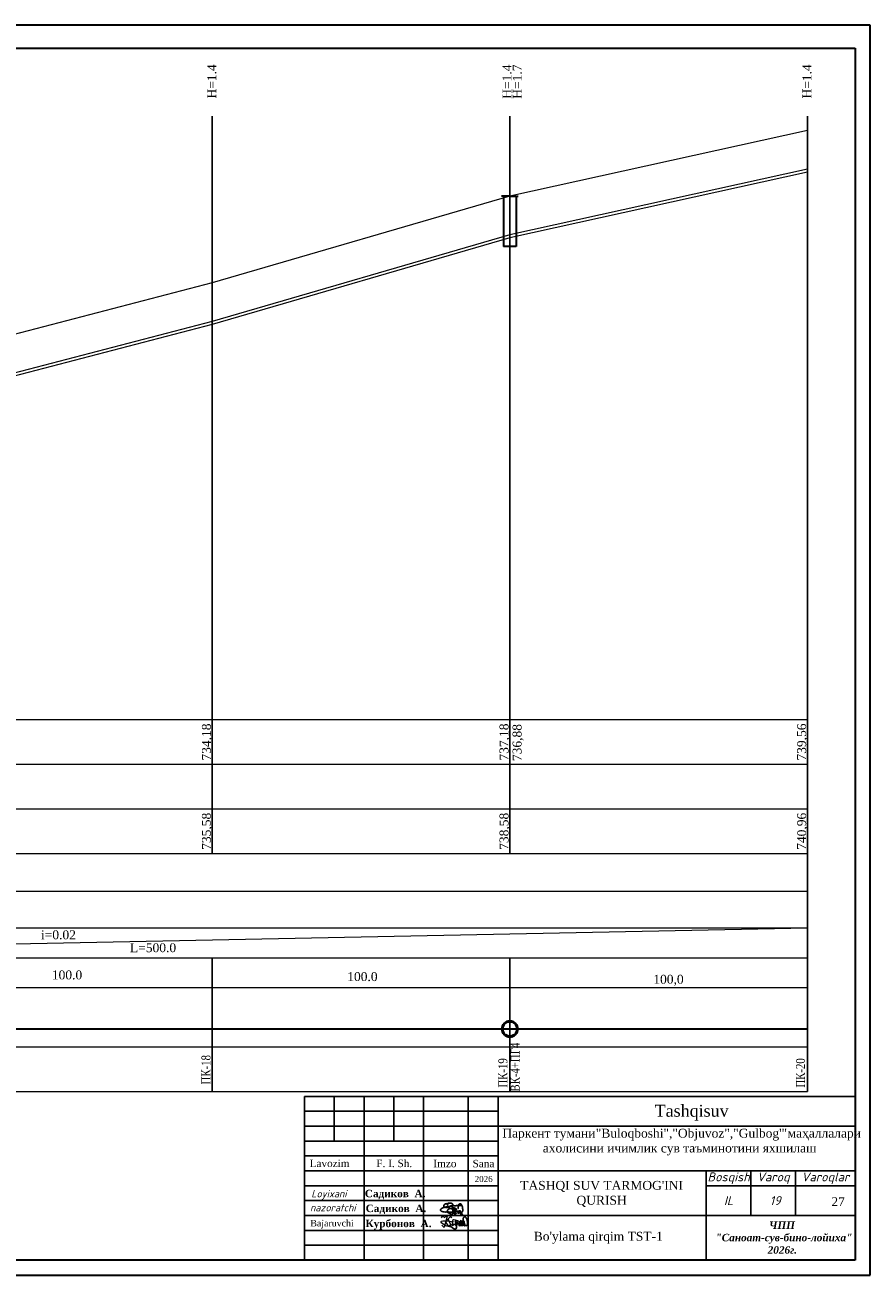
# Model space of a CAD drawing. Header units: millimetres. Extents: x 366033 to 446362, y 4247208 to 4265071.
# Tile 50 of 159: x 435679 to 435963, y 4252107 to 4252527. Entities that reach past the tile are written whole.
import ezdxf

# ---------------------------------------------------------------- set-up
doc = ezdxf.new("R2010")
doc.units = ezdxf.units.MM
for name, color, linetype in [('(002) Рамка', 7, 'Continuous'), ('(004) Точки рельефа', 7, 'Continuous'), ('RAMKA', 7, 'Continuous')]:
    doc.layers.add(name, color=color, linetype=linetype)
doc.layers.add('план', color=7, linetype='Continuous', lineweight=40)
doc.layers.add('Текст ВК', color=136, linetype='Continuous', lineweight=9)
doc.styles.add('GOST 2.304', font='CS_Gost2304.shx')
doc.styles.add('SHRFT', font='TXT', dxfattribs={"width": 1.75})
doc.styles.get("Standard").update_dxf_attribs({"font": 'times.ttf'})
doc.styles.add('TIMES', font='times.ttf')
doc.styles.add('для таблиц', font='times.ttf', dxfattribs={"height": 3})
doc.linetypes.add('ВОДОПРОВОД-right', pattern='A,15,-4,["В1",Standard,S=3,R=0,X=-2,Y=-1.5],-4,20,[">",Standard,S=3,R=0,X=-1.5,Y=-1.5],0', length=43)

msp = doc.modelspace()

# ---------------------------------------------------------------- linework, layer by layer
at = {"layer": '(002) Рамка', "color": 0, "lineweight": 25}
for points in [[(435741.787, 4252248.869), (435741.787, 4252496.579)], [(435841.787, 4252248.869), (435841.787, 4252496.579)], [(435941.787, 4252248.869), (435941.787, 4252496.579)], [(435841.787, 4252248.869), (435841.787, 4252248.869)], [(435941.787, 4252168.869), (435941.787, 4252248.869)], [(435741.787, 4252168.869), (435741.787, 4252213.869)], [(435841.787, 4252168.869), (435841.787, 4252213.869)]]:
    msp.add_lwpolyline(points, dxfattribs=at)
at = {"color": 0, "lineweight": 0}
for p, q in [((435941.787, 4252491.8), (435841.787, 4252469.8)), ((435941.787, 4252478.8), (435841.787, 4252456.8)), ((435941.787, 4252477.8), (435841.787, 4252455.8)), ((435841.787, 4252469.8), (435741.787, 4252440.6)), ((435841.787, 4252456.8), (435741.787, 4252427.6)), ((435841.787, 4252455.8), (435741.787, 4252426.6)), ((435741.787, 4252440.6), (435641.787, 4252414.6)), ((435741.787, 4252427.6), (435641.787, 4252401.6)), ((435741.787, 4252426.6), (435641.787, 4252400.6)), ((435441.787, 4252213.869), (435941.787, 4252223.869))]:
    msp.add_line(p, q, dxfattribs=at)
at = {"color": 0, "lineweight": 30}
for p, q in [((435841.787, 4252469.8), (435839.017, 4252469.8)), ((435839.631, 4252469.8), (435839.631, 4252452.8)), ((435841.787, 4252469.8), (435844.557, 4252469.8)), ((435843.943, 4252469.8), (435843.943, 4252454.8)), ((435843.943, 4252469.8), (435843.943, 4252452.8)), ((435843.943, 4252452.8), (435839.631, 4252452.8))]:
    msp.add_line(p, q, dxfattribs=at)
at = {"color": 250, "lineweight": 25}
for p, q in [((435782.811, 4252167.258, -1016.516), (435782.811, 4252152.258, -1016.516)), ((435792.811, 4252167.258, -1016.516), (435792.811, 4252112.258, -1016.516)), ((435802.811, 4252167.258, -1016.516), (435802.811, 4252152.258, -1016.516)), ((435812.811, 4252167.258, -1016.516), (435812.811, 4252112.258, -1016.516)), ((435827.811, 4252167.258, -847.097), (435827.811, 4252112.258, -847.097)), ((435837.811, 4252167.258), (435837.811, 4252112.258)), ((435772.811, 4252162.258), (435837.811, 4252162.258)), ((435772.811, 4252157.258), (435957.811, 4252157.258)), ((435772.811, 4252157.258), (435837.811, 4252157.258)), ((435772.811, 4252152.258), (435837.811, 4252152.258)), ((435772.811, 4252147.258), (435837.811, 4252147.258)), ((435772.811, 4252142.258), (435957.811, 4252142.258)), ((435907.811, 4252142.258), (435907.811, 4252112.258)), ((435922.811, 4252142.258), (435922.811, 4252127.258)), ((435937.811, 4252127.258), (435937.811, 4252142.258)), ((435772.811, 4252137.258), (435837.811, 4252137.258)), ((435957.811, 4252137.258), (435907.811, 4252137.258)), ((435957.811, 4252137.258), (435907.811, 4252137.258)), ((435772.811, 4252132.258), (435837.811, 4252132.258)), ((435772.811, 4252127.258), (435957.811, 4252127.258)), ((435772.811, 4252122.258), (435837.811, 4252122.258)), ((435772.811, 4252117.258), (435837.811, 4252117.258))]:
    msp.add_line(p, q, dxfattribs=at)
at = {"color": 5, "lineweight": 25, "ltscale": 2}
for p, q in [((435818.479, 4252129.233), (435818.459, 4252129.018)), ((435818.479, 4252129.233), (435818.459, 4252129.018)), ((435818.459, 4252129.018), (435818.494, 4252128.903)), ((435818.459, 4252129.018), (435818.494, 4252128.903)), ((435818.524, 4252129.319), (435818.479, 4252129.233)), ((435818.524, 4252129.319), (435818.479, 4252129.233)), ((435818.494, 4252128.903), (435818.549, 4252128.848)), ((435818.494, 4252128.903), (435818.549, 4252128.848)), ((435818.705, 4252129.469), (435818.524, 4252129.319)), ((435818.705, 4252129.469), (435818.524, 4252129.319)), ((435818.549, 4252128.848), (435818.669, 4252128.709)), ((435818.549, 4252128.848), (435818.669, 4252128.709)), ((435818.669, 4252128.709), (435818.819, 4252128.654)), ((435818.669, 4252128.709), (435818.819, 4252128.654)), ((435819.019, 4252129.676), (435818.705, 4252129.469)), ((435819.019, 4252129.676), (435818.705, 4252129.469)), ((435818.819, 4252128.654), (435818.978, 4252128.596)), ((435818.819, 4252128.654), (435818.978, 4252128.596)), ((435818.978, 4252128.596), (435819.133, 4252128.54)), ((435818.978, 4252128.596), (435819.133, 4252128.54)), ((435819.282, 4252129.799), (435819.019, 4252129.676)), ((435819.282, 4252129.799), (435819.019, 4252129.676)), ((435819.133, 4252128.54), (435819.268, 4252128.509)), ((435819.133, 4252128.54), (435819.268, 4252128.509)), ((435819.268, 4252128.509), (435819.522, 4252128.465)), ((435819.268, 4252128.509), (435819.522, 4252128.465)), ((435819.472, 4252129.892), (435819.282, 4252129.799)), ((435819.472, 4252129.892), (435819.282, 4252129.799)), ((435819.72, 4252129.984), (435819.472, 4252129.892)), ((435819.72, 4252129.984), (435819.472, 4252129.892)), ((435819.522, 4252128.465), (435819.708, 4252128.434)), ((435819.522, 4252128.465), (435819.708, 4252128.434)), ((435819.708, 4252128.434), (435820.148, 4252128.425)), ((435819.708, 4252128.434), (435820.148, 4252128.425)), ((435820.028, 4252130.054), (435819.72, 4252129.984)), ((435820.028, 4252130.054), (435819.72, 4252129.984)), ((435820.381, 4252130.129), (435820.028, 4252130.054)), ((435820.381, 4252130.129), (435820.028, 4252130.054)), ((435820.148, 4252128.425), (435820.418, 4252128.429)), ((435820.148, 4252128.425), (435820.418, 4252128.429)), ((435820.584, 4252130.174), (435820.381, 4252130.129)), ((435820.584, 4252130.174), (435820.381, 4252130.129)), ((435820.418, 4252128.429), (435820.881, 4252128.426)), ((435820.418, 4252128.429), (435820.881, 4252128.426)), ((435820.884, 4252130.221), (435820.584, 4252130.174)), ((435820.884, 4252130.221), (435820.584, 4252130.174)), ((435820.881, 4252128.426), (435821.391, 4252128.416)), ((435820.881, 4252128.426), (435821.391, 4252128.416)), ((435821.216, 4252130.28), (435820.884, 4252130.221)), ((435821.216, 4252130.28), (435820.884, 4252130.221)), ((435821.436, 4252130.304), (435821.216, 4252130.28)), ((435821.436, 4252130.304), (435821.216, 4252130.28)), ((435821.391, 4252128.416), (435821.778, 4252128.413)), ((435821.391, 4252128.416), (435821.778, 4252128.413)), ((435821.723, 4252130.355), (435821.436, 4252130.304)), ((435821.723, 4252130.355), (435821.436, 4252130.304)), ((435822.109, 4252130.402), (435821.723, 4252130.355)), ((435822.109, 4252130.402), (435821.723, 4252130.355)), ((435821.778, 4252128.413), (435822.441, 4252128.428)), ((435821.778, 4252128.413), (435822.441, 4252128.428)), ((435822.352, 4252130.426), (435822.109, 4252130.402)), ((435822.352, 4252130.426), (435822.109, 4252130.402)), ((435822.68, 4252130.473), (435822.352, 4252130.426)), ((435822.68, 4252130.473), (435822.352, 4252130.426)), ((435822.441, 4252128.428), (435822.935, 4252128.418)), ((435822.441, 4252128.428), (435822.935, 4252128.418)), ((435822.908, 4252130.494), (435822.68, 4252130.473)), ((435822.908, 4252130.494), (435822.68, 4252130.473)), ((435823.274, 4252130.525), (435822.908, 4252130.494)), ((435823.274, 4252130.525), (435822.908, 4252130.494)), ((435822.935, 4252128.418), (435823.414, 4252128.357)), ((435822.935, 4252128.418), (435823.414, 4252128.357)), ((435823.113, 4252127.908), (435823.142, 4252128.013)), ((435823.113, 4252127.908), (435823.142, 4252128.013)), ((435823.135, 4252127.837), (435823.113, 4252127.908)), ((435823.135, 4252127.837), (435823.113, 4252127.908)), ((435823.18, 4252127.762), (435823.135, 4252127.837)), ((435823.18, 4252127.762), (435823.135, 4252127.837)), ((435823.142, 4252128.013), (435823.16, 4252128.074)), ((435823.142, 4252128.013), (435823.16, 4252128.074)), ((435823.16, 4252128.074), (435823.193, 4252128.131)), ((435823.16, 4252128.074), (435823.193, 4252128.131)), ((435823.239, 4252127.698), (435823.18, 4252127.762)), ((435823.239, 4252127.698), (435823.18, 4252127.762)), ((435823.193, 4252128.131), (435823.239, 4252128.208)), ((435823.193, 4252128.131), (435823.239, 4252128.208)), ((435823.239, 4252128.208), (435823.305, 4252128.258)), ((435823.239, 4252128.208), (435823.305, 4252128.258)), ((435823.28, 4252127.666), (435823.239, 4252127.698)), ((435823.28, 4252127.666), (435823.239, 4252127.698)), ((435823.606, 4252130.546), (435823.274, 4252130.525)), ((435823.606, 4252130.546), (435823.274, 4252130.525)), ((435823.349, 4252127.666), (435823.28, 4252127.666)), ((435823.349, 4252127.666), (435823.28, 4252127.666)), ((435823.305, 4252128.258), (435823.365, 4252128.321)), ((435823.305, 4252128.258), (435823.365, 4252128.321)), ((435823.452, 4252127.686), (435823.349, 4252127.666)), ((435823.452, 4252127.686), (435823.349, 4252127.666)), ((435823.365, 4252128.321), (435823.47, 4252128.384)), ((435823.365, 4252128.321), (435823.47, 4252128.384)), ((435823.369, 4252128.335), (435823.47, 4252128.384)), ((435823.369, 4252128.335), (435823.47, 4252128.384)), ((435823.526, 4252127.714), (435823.452, 4252127.686)), ((435823.526, 4252127.714), (435823.452, 4252127.686)), ((435823.47, 4252128.384), (435823.642, 4252128.483)), ((435823.47, 4252128.384), (435823.642, 4252128.483)), ((435823.47, 4252128.384), (435823.586, 4252128.287)), ((435823.47, 4252128.384), (435823.586, 4252128.287)), ((435823.595, 4252127.745), (435823.526, 4252127.714)), ((435823.595, 4252127.745), (435823.526, 4252127.714)), ((435823.586, 4252128.287), (435823.645, 4252128.238)), ((435823.586, 4252128.287), (435823.645, 4252128.238)), ((435823.677, 4252127.839), (435823.595, 4252127.745)), ((435823.677, 4252127.839), (435823.595, 4252127.745)), ((435823.883, 4252130.6), (435823.606, 4252130.546)), ((435823.883, 4252130.6), (435823.606, 4252130.546)), ((435823.642, 4252128.483), (435823.769, 4252128.557)), ((435823.642, 4252128.483), (435823.769, 4252128.557)), ((435823.645, 4252128.238), (435823.677, 4252128.179)), ((435823.645, 4252128.238), (435823.677, 4252128.179)), ((435823.677, 4252128.179), (435823.716, 4252128.105)), ((435823.677, 4252128.179), (435823.716, 4252128.105)), ((435823.711, 4252127.917), (435823.677, 4252127.839)), ((435823.711, 4252127.917), (435823.677, 4252127.839)), ((435823.737, 4252128.03), (435823.711, 4252127.917)), ((435823.737, 4252128.03), (435823.711, 4252127.917)), ((435823.716, 4252128.105), (435823.737, 4252128.03)), ((435823.716, 4252128.105), (435823.737, 4252128.03)), ((435823.769, 4252128.557), (435823.921, 4252128.665)), ((435823.769, 4252128.557), (435823.921, 4252128.665)), ((435824.117, 4252130.61), (435823.883, 4252130.6)), ((435824.117, 4252130.61), (435823.883, 4252130.6)), ((435823.921, 4252128.665), (435824.032, 4252128.665)), ((435823.921, 4252128.665), (435824.032, 4252128.665)), ((435824.032, 4252128.665), (435824.377, 4252128.67)), ((435824.032, 4252128.665), (435824.377, 4252128.67)), ((435824.303, 4252130.618), (435824.117, 4252130.61)), ((435824.303, 4252130.618), (435824.117, 4252130.61)), ((435824.271, 4252128.17), (435824.41, 4252128.332)), ((435824.271, 4252128.17), (435824.41, 4252128.332)), ((435824.271, 4252128.109), (435824.271, 4252128.17)), ((435824.271, 4252128.109), (435824.271, 4252128.17)), ((435824.306, 4252128.044), (435824.271, 4252128.109)), ((435824.306, 4252128.044), (435824.271, 4252128.109)), ((435824.66, 4252130.658), (435824.303, 4252130.618)), ((435824.66, 4252130.658), (435824.303, 4252130.618)), ((435824.33, 4252128), (435824.306, 4252128.044)), ((435824.33, 4252128), (435824.306, 4252128.044)), ((435824.387, 4252127.983), (435824.33, 4252128)), ((435824.387, 4252127.983), (435824.33, 4252128)), ((435824.377, 4252128.67), (435824.439, 4252128.67)), ((435824.377, 4252128.67), (435824.439, 4252128.67)), ((435824.461, 4252127.983), (435824.387, 4252127.983)), ((435824.461, 4252127.983), (435824.387, 4252127.983)), ((435824.41, 4252128.332), (435824.48, 4252128.415)), ((435824.41, 4252128.332), (435824.48, 4252128.415)), ((435824.439, 4252128.67), (435824.641, 4252128.656)), ((435824.439, 4252128.67), (435824.641, 4252128.656)), ((435824.578, 4252128.055), (435824.461, 4252127.983)), ((435824.578, 4252128.055), (435824.461, 4252127.983)), ((435824.48, 4252128.415), (435824.688, 4252128.589)), ((435824.48, 4252128.415), (435824.688, 4252128.589)), ((435824.741, 4252128.154), (435824.578, 4252128.055)), ((435824.741, 4252128.154), (435824.578, 4252128.055)), ((435824.639, 4252128.548), (435824.712, 4252128.613)), ((435824.639, 4252128.548), (435824.712, 4252128.613)), ((435824.641, 4252128.656), (435824.812, 4252128.552)), ((435824.641, 4252128.656), (435824.812, 4252128.552)), ((435824.885, 4252130.66), (435824.66, 4252130.658)), ((435824.885, 4252130.66), (435824.66, 4252130.658)), ((435824.712, 4252128.613), (435824.756, 4252128.653)), ((435824.712, 4252128.613), (435824.756, 4252128.653)), ((435824.838, 4252128.247), (435824.741, 4252128.154)), ((435824.838, 4252128.247), (435824.741, 4252128.154)), ((435824.756, 4252128.653), (435824.841, 4252128.704)), ((435824.756, 4252128.653), (435824.841, 4252128.704)), ((435824.812, 4252128.552), (435824.883, 4252128.496)), ((435824.812, 4252128.552), (435824.883, 4252128.496)), ((435824.89, 4252128.329), (435824.838, 4252128.247)), ((435824.89, 4252128.329), (435824.838, 4252128.247)), ((435824.841, 4252128.704), (435824.895, 4252128.737)), ((435824.841, 4252128.704), (435824.895, 4252128.737)), ((435824.883, 4252128.496), (435824.914, 4252128.409)), ((435824.883, 4252128.496), (435824.914, 4252128.409)), ((435825.274, 4252130.663), (435824.885, 4252130.66)), ((435825.274, 4252130.663), (435824.885, 4252130.66)), ((435824.914, 4252128.409), (435824.89, 4252128.329)), ((435824.914, 4252128.409), (435824.89, 4252128.329)), ((435824.895, 4252128.737), (435824.952, 4252128.756)), ((435824.895, 4252128.737), (435824.952, 4252128.756)), ((435824.952, 4252128.756), (435824.993, 4252128.77)), ((435824.952, 4252128.756), (435824.993, 4252128.77)), ((435824.993, 4252128.77), (435825.047, 4252128.77)), ((435824.993, 4252128.77), (435825.047, 4252128.77)), ((435825.047, 4252128.77), (435825.092, 4252128.755)), ((435825.047, 4252128.77), (435825.092, 4252128.755)), ((435825.092, 4252128.755), (435825.147, 4252128.722)), ((435825.092, 4252128.755), (435825.147, 4252128.722)), ((435825.18, 4252127.553), (435825.123, 4252127.597)), ((435825.147, 4252128.722), (435825.182, 4252128.702)), ((435825.147, 4252128.722), (435825.182, 4252128.702)), ((435825.276, 4252127.553), (435825.18, 4252127.553)), ((435825.182, 4252128.702), (435825.209, 4252128.664)), ((435825.182, 4252128.702), (435825.209, 4252128.664)), ((435825.218, 4252128.222), (435825.185, 4252128.092)), ((435825.218, 4252128.222), (435825.185, 4252128.092)), ((435825.185, 4252128.092), (435825.185, 4252128.001)), ((435825.185, 4252128.092), (435825.185, 4252128.001)), ((435825.185, 4252128.001), (435825.211, 4252127.909)), ((435825.185, 4252128.001), (435825.211, 4252127.909)), ((435825.209, 4252128.664), (435825.232, 4252128.627)), ((435825.209, 4252128.664), (435825.232, 4252128.627)), ((435825.211, 4252127.909), (435825.259, 4252127.816)), ((435825.211, 4252127.909), (435825.259, 4252127.816)), ((435825.247, 4252128.336), (435825.218, 4252128.222)), ((435825.247, 4252128.336), (435825.218, 4252128.222)), ((435825.232, 4252128.627), (435825.249, 4252128.6)), ((435825.232, 4252128.627), (435825.249, 4252128.6)), ((435825.27, 4252128.528), (435825.247, 4252128.435)), ((435825.27, 4252128.528), (435825.247, 4252128.435)), ((435825.247, 4252128.435), (435825.247, 4252128.336)), ((435825.247, 4252128.435), (435825.247, 4252128.336)), ((435825.249, 4252128.6), (435825.27, 4252128.528)), ((435825.249, 4252128.6), (435825.27, 4252128.528)), ((435825.259, 4252127.816), (435825.304, 4252127.784)), ((435825.259, 4252127.816), (435825.304, 4252127.784)), ((435825.425, 4252130.663), (435825.274, 4252130.663)), ((435825.425, 4252130.663), (435825.274, 4252130.663)), ((435825.42, 4252127.58), (435825.276, 4252127.553)), ((435825.304, 4252127.784), (435825.382, 4252127.753)), ((435825.304, 4252127.784), (435825.382, 4252127.753)), ((435825.382, 4252127.753), (435825.456, 4252127.725)), ((435825.382, 4252127.753), (435825.456, 4252127.725)), ((435825.522, 4252127.619), (435825.42, 4252127.58)), ((435825.664, 4252130.649), (435825.425, 4252130.663)), ((435825.664, 4252130.649), (435825.425, 4252130.663)), ((435825.456, 4252127.725), (435825.595, 4252127.725)), ((435825.456, 4252127.725), (435825.595, 4252127.725)), ((435825.595, 4252127.725), (435825.686, 4252127.743)), ((435825.595, 4252127.725), (435825.686, 4252127.743)), ((435825.686, 4252127.743), (435825.78, 4252127.753)), ((435825.686, 4252127.743), (435825.78, 4252127.753)), ((435825.78, 4252127.753), (435825.996, 4252127.784)), ((435825.78, 4252127.753), (435825.996, 4252127.784))]:
    msp.add_line(p, q, dxfattribs=at)
at = {"color": 5, "linetype": 'ВОДОПРОВОД-right', "lineweight": 30}
msp.add_lwpolyline([(435441.781, 4252189.921), (435941.787, 4252189.921)], dxfattribs=at)
at = {"color": 250, "lineweight": 25}
msp.add_lwpolyline([(435772.811, 4252167.258), (435957.811, 4252167.258), (435957.811, 4252112.258), (435772.811, 4252112.258)], close=True, dxfattribs=at)
at = {"color": 5, "lineweight": 25, "ltscale": 2}
for points in [[(435821.798, 4252130.462), (435822.091, 4252130.46), (435822.217, 4252130.519), (435822.334, 4252130.607), (435822.418, 4252130.666), (435822.508, 4252130.75), (435822.56, 4252130.798), (435822.617, 4252130.88), (435822.612, 4252130.955), (435822.587, 4252131.076), (435822.567, 4252131.115), (435822.479, 4252131.199), (435822.369, 4252131.278), (435822.242, 4252131.337), (435822.082, 4252131.385), (435821.842, 4252131.433), (435821.646, 4252131.433), (435821.415, 4252131.418), (435821.225, 4252131.39), (435821.055, 4252131.351), (435820.854, 4252130.784), (435820.618, 4252131.281), (435820.402, 4252131.209), (435820.188, 4252131.133), (435819.969, 4252131.006), (435819.797, 4252130.895), (435819.689, 4252130.802), (435819.619, 4252130.65), (435819.607, 4252130.558), (435819.648, 4252130.405), (435819.76, 4252130.214), (435819.817, 4252130.151), (435819.917, 4252130.085), (435820.059, 4252130.034), (435820.256, 4252129.984), (435820.691, 4252129.928), (435820.946, 4252129.897), (435821.073, 4252129.882), (435821.39, 4252130.318), (435821.482, 4252130.289), (435821.266, 4252129.805)], [(435821.798, 4252130.462), (435822.091, 4252130.46), (435822.217, 4252130.519), (435822.334, 4252130.607), (435822.418, 4252130.666), (435822.508, 4252130.75), (435822.56, 4252130.798), (435822.617, 4252130.88), (435822.612, 4252130.955), (435822.587, 4252131.076), (435822.567, 4252131.115), (435822.479, 4252131.199), (435822.369, 4252131.278), (435822.242, 4252131.337), (435822.082, 4252131.385), (435821.842, 4252131.433), (435821.646, 4252131.433), (435821.415, 4252131.418), (435821.225, 4252131.39), (435821.055, 4252131.351), (435820.854, 4252130.784), (435820.618, 4252131.281), (435820.402, 4252131.209), (435820.188, 4252131.133), (435819.969, 4252131.006), (435819.797, 4252130.895), (435819.689, 4252130.802), (435819.619, 4252130.65), (435819.607, 4252130.558), (435819.648, 4252130.405), (435819.76, 4252130.214), (435819.817, 4252130.151), (435819.917, 4252130.085), (435820.059, 4252130.034), (435820.256, 4252129.984), (435820.691, 4252129.928), (435820.946, 4252129.897), (435821.073, 4252129.882), (435821.39, 4252130.318), (435821.482, 4252130.289), (435821.266, 4252129.805)], [(435825.009, 4252129.012), (435825.007, 4252128.719), (435825.066, 4252128.594), (435825.153, 4252128.476), (435825.212, 4252128.392), (435825.297, 4252128.302), (435825.345, 4252128.25), (435825.427, 4252128.193), (435825.502, 4252128.198), (435825.623, 4252128.223), (435825.662, 4252128.243), (435825.746, 4252128.331), (435825.825, 4252128.441), (435825.884, 4252128.568), (435825.931, 4252128.728), (435825.979, 4252128.968), (435825.979, 4252129.164), (435825.965, 4252129.395), (435825.937, 4252129.585), (435825.898, 4252129.755), (435825.868, 4252130.016), (435825.828, 4252130.192), (435825.756, 4252130.408), (435825.68, 4252130.622), (435825.553, 4252130.842), (435825.442, 4252131.013), (435825.349, 4252131.122), (435825.197, 4252131.191), (435825.105, 4252131.203), (435824.952, 4252131.162), (435824.761, 4252131.051), (435824.697, 4252130.993), (435824.632, 4252130.893), (435824.581, 4252130.751), (435824.531, 4252130.554), (435824.475, 4252130.119), (435824.444, 4252129.864), (435824.429, 4252129.737), (435824.409, 4252129.671), (435824.381, 4252129.578), (435824.352, 4252129.544)], [(435822.267, 4252130.556), (435822.527, 4252130.463), (435822.324, 4252130.122), (435822.527, 4252129.96), (435822.532, 4252129.583), (435822.595, 4252129.246), (435822.667, 4252128.867), (435822.664, 4252128.425), (435822.664, 4252128.078), (435822.608, 4252127.796), (435822.531, 4252127.681), (435822.446, 4252127.588), (435822.358, 4252127.559), (435822.28, 4252127.557), (435822.156, 4252127.587), (435821.902, 4252127.692), (435821.695, 4252127.808), (435821.409, 4252127.994), (435821.232, 4252128.11), (435820.902, 4252128.301), (435820.492, 4252128.475)], [(435823.021, 4252128.817), (435823.315, 4252128.815), (435823.44, 4252128.873), (435823.558, 4252128.961), (435823.641, 4252129.02), (435823.732, 4252129.105), (435823.784, 4252129.153), (435823.84, 4252129.235), (435823.836, 4252129.31), (435823.811, 4252129.431), (435823.791, 4252129.47), (435823.703, 4252129.553), (435823.051, 4252129.316), (435822.924, 4252129.375), (435823.306, 4252129.739), (435823.065, 4252129.787), (435822.87, 4252129.787), (435822.639, 4252129.773), (435822.449, 4252129.745), (435822.279, 4252129.431), (435822.017, 4252129.676), (435821.842, 4252129.636), (435821.626, 4252129.563), (435821.412, 4252129.487), (435821.192, 4252129.361), (435821.021, 4252129.25), (435820.912, 4252129.157), (435820.843, 4252129.005), (435820.831, 4252128.913), (435820.872, 4252128.76), (435820.983, 4252128.568), (435821.041, 4252128.505), (435821.141, 4252128.44), (435821.282, 4252128.389), (435821.48, 4252128.339), (435821.915, 4252128.283), (435822.17, 4252128.252), (435822.297, 4252128.237), (435822.363, 4252128.217), (435822.456, 4252128.188), (435822.49, 4252128.159)], [(435823.021, 4252128.817), (435823.315, 4252128.815), (435823.44, 4252128.873), (435823.558, 4252128.961), (435823.641, 4252129.02), (435823.732, 4252129.105), (435823.784, 4252129.153), (435823.84, 4252129.235), (435823.836, 4252129.31), (435823.811, 4252129.431), (435823.791, 4252129.47), (435823.703, 4252129.553), (435823.051, 4252129.316), (435822.924, 4252129.375), (435823.306, 4252129.739), (435823.065, 4252129.787), (435822.87, 4252129.787), (435822.639, 4252129.773), (435822.449, 4252129.745), (435822.279, 4252129.431), (435822.017, 4252129.676), (435821.842, 4252129.636), (435821.626, 4252129.563), (435821.412, 4252129.487), (435821.192, 4252129.361), (435821.021, 4252129.25), (435820.912, 4252129.157), (435820.843, 4252129.005), (435820.831, 4252128.913), (435820.872, 4252128.76), (435820.983, 4252128.568), (435821.041, 4252128.505), (435821.141, 4252128.44), (435821.282, 4252128.389), (435821.48, 4252128.339), (435821.915, 4252128.283), (435822.17, 4252128.252), (435822.297, 4252128.237), (435822.363, 4252128.217), (435822.456, 4252128.188), (435822.49, 4252128.159)], [(435826.587, 4252124.628), (435826.584, 4252124.334), (435826.643, 4252124.209), (435826.731, 4252124.091), (435826.79, 4252124.008), (435826.874, 4252123.917), (435826.922, 4252123.866), (435827.004, 4252123.809), (435827.079, 4252123.813), (435827.2, 4252123.838), (435827.239, 4252123.858), (435827.323, 4252123.946), (435827.402, 4252124.056), (435827.462, 4252124.183), (435827.509, 4252124.343), (435827.557, 4252124.584), (435827.557, 4252124.779), (435827.542, 4252125.01), (435827.514, 4252125.2), (435827.475, 4252125.37), (435827.445, 4252125.632), (435827.406, 4252125.807), (435827.333, 4252126.023), (435827.257, 4252126.237), (435827.13, 4252126.457), (435827.019, 4252126.628), (435826.926, 4252126.737), (435826.774, 4252126.806), (435826.682, 4252126.819), (435826.529, 4252126.777), (435826.338, 4252126.666), (435826.275, 4252126.608), (435826.209, 4252126.508), (435826.158, 4252126.367), (435826.108, 4252126.169), (435826.052, 4252125.734), (435826.021, 4252125.479), (435826.006, 4252125.352), (435825.987, 4252125.286), (435825.958, 4252125.193), (435825.929, 4252125.159)], [(435823.423, 4252125.681), (435823.683, 4252125.588), (435823.48, 4252125.247), (435823.683, 4252125.085), (435823.688, 4252124.708), (435823.752, 4252124.371), (435823.823, 4252123.992), (435823.82, 4252123.55), (435823.82, 4252123.203), (435823.764, 4252122.921), (435823.687, 4252122.806), (435823.602, 4252122.713), (435823.515, 4252122.684), (435823.437, 4252122.682), (435823.312, 4252122.712), (435823.058, 4252122.817), (435822.851, 4252122.934), (435822.566, 4252123.119), (435822.389, 4252123.235), (435822.059, 4252123.426), (435821.649, 4252123.6)]]:
    msp.add_lwpolyline(points, dxfattribs=at)
at = {"color": 5, "lineweight": 5}
for points in [[(435818.828, 4252126.507), (435819.106, 4252126.993), (435819.894, 4252126.542), (435820.18, 4252127.041), (435820.728, 4252127.041), (435819.685, 4252123.219), (435818.944, 4252124.029)], [(435820.207, 4252125.13), (435821.863, 4252126.97), (435822.31, 4252126.568)], [(435820.207, 4252125.13), (435821.052, 4252123.658), (435821.703, 4252124.032)]]:
    msp.add_lwpolyline(points, dxfattribs=at)
at = {"color": 1, "lineweight": 50}
msp.add_circle((435841.787, 4252189.921), 2.554, dxfattribs=at)
at = {"color": 5, "lineweight": 5}
for points in [[(435821.703, 4252124.032), (435823.004, 4252124.366), (435822.453, 4252123.892), (435824.258, 4252124.657), (435823.616, 4252123.74), (435823.983, 4252125.207), (435824.824, 4252123.648), (435824.992, 4252125.268), (435825.206, 4252123.633), (435825.008, 4252124.305), (435826.231, 4252125.513), (435825.635, 4252124.275), (435826.201, 4252124.137), (435825.237, 4252125.528), (435825.65, 4252123.831), (435826.537, 4252125.268), (435825.849, 4252124.611), (435826.583, 4252123.801), (435822.469, 4252125.543), (435822.438, 4252124.718), (435823.937, 4252124.397)], [(435821.035, 4252126.05), (435821.749, 4252123.472), (435818.729, 4252124.962), (435823.044, 4252125.167)]]:
    msp.add_spline(points, degree=3, dxfattribs=at)
at = {"layer": 'RAMKA', "color": 1, "lineweight": 30}
for p, q in [((435962.811, 4252527.258), (435376.986, 4252527.258)), ((435396.986, 4252519.496), (435957.811, 4252519.496)), ((435957.811, 4252112.258), (435396.986, 4252112.258)), ((435376.986, 4252107.258), (435962.811, 4252107.258))]:
    msp.add_line(p, q, dxfattribs=at)
at = {"layer": 'RAMKA', "color": 5, "lineweight": 30}
for p, q in [((435962.811, 4252107.258), (435962.811, 4252527.258)), ((435957.811, 4252519.496), (435957.811, 4252112.258))]:
    msp.add_line(p, q, dxfattribs=at)
at = {"layer": 'Текст ВК'}
for p, q in [((435430.779, 4252293.869), (435941.787, 4252293.869)), ((435441.787, 4252278.869), (435941.787, 4252278.869)), ((435441.787, 4252263.869), (435941.787, 4252263.869)), ((435441.787, 4252248.869), (435941.787, 4252248.869)), ((435441.787, 4252236.198), (435941.787, 4252236.198)), ((435441.787, 4252223.869), (435941.787, 4252223.869)), ((435441.787, 4252213.869), (435941.787, 4252213.869)), ((435441.787, 4252203.869), (435941.787, 4252203.869)), ((435441.787, 4252183.869), (435941.787, 4252183.869)), ((435441.787, 4252168.869), (435941.787, 4252168.869))]:
    msp.add_line(p, q, dxfattribs=at)

# ---------------------------------------------------------------- texts
at = {"layer": '(004) Точки рельефа', "color": 7, "char_height": 3, "attachment_point": 5, "style": 'для таблиц'}
for s, insert in [('\\A1;100.0', (435692.994, 4252208.057)), ('\\A1;100.0', (435792.251, 4252207.494)), ('\\A1;100,0', (435895.099, 4252206.284))]:
    msp.add_mtext(s, dxfattribs=dict(at, insert=insert))
at = {"color": 5, "char_height": 3, "attachment_point": 2}
for s, insert, width, rotation in [('{\\C0;H=1.4}', (435740.125, 4252508.305), 11.11185, 89.99547), ('{\\C0;H=1.4}', (435839.332, 4252508.235), 11.11185, 89.99547), ('{\\C0;H=1.7}', (435842.78, 4252508.228), 11.11185, 89.99547), ('{\\C0;H=1.4}', (435940.125, 4252508.305), 11.11185, 89.99547), ('{\\C0;735,58}', (435738.327, 4252256.339), 11.11185, 90), ('{\\C0;738,58}', (435838.327, 4252256.339), 11.11185, 90), ('{\\C0;740,96}', (435938.327, 4252256.339), 11.11185, 90), ('{\\W0.8;\\C7;ВК-4+ПГ4}', (435842.045, 4252177.103, -4720.845), 14.61436, 90), ('{\\W0.8;\\C7;ПК-18}', (435738.173, 4252176.226, -4720.845), 14.61436, 90), ('{\\W0.8;\\C7;ПК-19}', (435837.934, 4252175.154, -4720.845), 14.61436, 90), ('{\\W0.8;\\C7;ПК-20}', (435937.934, 4252175.154, -4720.845), 14.61436, 90)]:
    msp.add_mtext(s, dxfattribs=dict(at, insert=insert, width=width, rotation=rotation))
at = {"color": 184, "char_height": 3, "width": 11.11185, "attachment_point": 2, "rotation": 90}
for s, insert in [('{\\C0;734,18}', (435738.327, 4252286.339)), ('{\\C0;737,18}', (435838.327, 4252286.339)), ('{\\C0;736,88}', (435842.709, 4252286.156)), ('{\\C0;739,56}', (435938.327, 4252286.339))]:
    msp.add_mtext(s, dxfattribs=dict(at, insert=insert))
at = {"ltscale": 0.5, "char_height": 3, "attachment_point": 1}
for s, insert, width in [('{\\fSylfaen|b0|i0|c0|p18;i=\\fSylfaen|b0|i0|c204|p18;0.02}', (435684.239, 4252223.065), 33.54214), ('{\\fSylfaen|b0|i0|c0|p18;L=\\fSylfaen|b0|i0|c204|p18;500.0}', (435714.142, 4252218.721), 14.17558)]:
    msp.add_mtext(s, dxfattribs=dict(at, insert=insert, width=width))
for s, insert, char_height, width, attachment_point in [('\\pi-40.048;Tashqisuv', (435930.511, 4252164.441), 4, 4.20261, 1), ('{\\fTimes New Roman|b0|i0|c204|p18;2026}', (435829.975, 4252140.521), 2, 10.68651, 1), ('{\\fISOCPEUR|b0|i1|c204|p34;Bosqish}', (435915.311, 4252139.758), 3, 15, 5), ('{\\fISOCPEUR|b0|i1|c204|p34;Va\\fISOCPEUR|b0|i1|c0|p34;roq}', (435930.311, 4252139.758), 3, 15, 5), ('{\\fISOCPEUR|b0|i1|c204|p34;Va\\fISOCPEUR|b0|i1|c0|p34;roq\\fISOCPEUR|b0|i1|c204|p34;lar}', (435947.811, 4252139.758), 3, 37.25162, 5), ('{\\fISOCPEUR|b0|i1|c204|p34;IL}', (435915.311, 4252132.258), 3, 15, 5), ('{\\fISOCPEUR|b0|i1|c0|p34;1\\fISOCPEUR|b0|i1|c204|p34;9}', (435930.968, 4252132.258), 3, 15, 5)]:
    msp.add_mtext(s, dxfattribs=dict(insert=insert, char_height=char_height, width=width, attachment_point=attachment_point))
at = {"color": 0, "lineweight": 5, "insert": (435839.265, 4252156.43), "char_height": 3, "width": 154.9538, "attachment_point": 1}
msp.add_mtext('Паркент тумани                                                         маҳаллалари \\P            ахолисини ичимлик сув таъминотини яхшилаш', dxfattribs=at)
at = {"color": 0, "lineweight": 0, "insert": (435870.676, 4252156.406), "char_height": 3, "width": 67.69207, "attachment_point": 1}
msp.add_mtext('"Buloqboshi","Objuvoz","Gulbog\'"', dxfattribs=at)
at = {"lineweight": 25, "ltscale": 100, "attachment_point": 1, "style": 'GOST 2.304'}
for s, insert, char_height, width in [('{\\fTimes New Roman|b0|i0|c204|p18;Lavozim}', (435774.5, 4252146.028), 2.5, 7.14649), ('{\\fTimes New Roman|b0|i0|c204|p18;F. I. Sh.}', (435796.911, 4252146.012), 2.5, 13.23723), ('{\\fTimes New Roman|b0|i0|c204|p18;Imzo}', (435816.103, 4252145.973), 2.5, 12.27251), ('{\\fTimes New Roman|b0|i0|c204|p18;Bajaruvchi}', (435774.749, 4252125.779, 1016.516), 2.2, 8.90888)]:
    msp.add_mtext(s, dxfattribs=dict(at, insert=insert, char_height=char_height, width=width))
at = {"color": 250, "lineweight": 25, "ltscale": 100, "insert": (435829.262, 4252145.946), "char_height": 2.5, "width": 8.14319, "attachment_point": 1, "style": 'GOST 2.304'}
msp.add_mtext('{\\fTimes New Roman|b0|i0|c204|p18;Sana}', dxfattribs=at)
at = {"color": 7, "char_height": 0.16239, "width": 16.23922, "attachment_point": 5, "style": 'SHRFT'}
for s, insert in [('{\\fISOCPEUR|b0|i1|c0|p34;\\H15x;Loyixani} ', (435781, 4252134.198)), ('{\\fISOCPEUR|b0|i1|c204|p34;\\H15x;nazoratchi}', (435782.334, 4252129.879))]:
    msp.add_mtext(s, dxfattribs=dict(at, insert=insert))
at = {"color": 0, "char_height": 2.5, "attachment_point": 1}
for s, insert in [('{\\fTimes New Roman|b1|i0|c204|p18;Садиков  А.}', (435793.061, 4252135.894)), ('{\\fTimes New Roman|b1|i0|c204|p18;Садиков  А.}', (435793.35, 4252130.898)), ('{\\fTimes New Roman|b1|i0|c204|p18;Курбонов  А.}', (435793.292, 4252125.834))]:
    msp.add_mtext(s, dxfattribs=dict(at, insert=insert))
at = {"color": 5, "insert": (435872.625, 4252134.503), "char_height": 3, "width": 64.16731, "attachment_point": 5}
msp.add_mtext("{\\fTimes New Roman|b0|i0|c204|p18;\\C7;TASHQI SUV TARMOG'INI\\PQURISH}", dxfattribs=at)
at = {"color": 0, "insert": (435949.828, 4252133.396), "char_height": 3.0064, "width": 1.92475, "attachment_point": 1, "style": 'TIMES'}
msp.add_mtext('27', dxfattribs=at)
at = {"color": 0, "ltscale": 0.1, "insert": (435928.172, 4252125.261), "char_height": 2.5, "attachment_point": 1}
msp.add_mtext_dynamic_manual_height_columns('\\pi0.71954;{\\fTimes New Roman|b1|i1|c204|p18;ЧПП\\P\\pi-17.28155;"Cаноат-сув-бино-лойиха"\\P\\pi0.24549;2026г.}', width=9.80425, gutter_width=12.5, heights=[0], dxfattribs=at)
at = {"layer": 'план', "color": 0, "lineweight": 20, "insert": (435849.835, 4252121.767, 0.52), "char_height": 3, "width": 48.58877, "attachment_point": 1}
msp.add_mtext("{\\fTimes New Roman|b0|i0|c204|p18;Bo'ylama qirqim TST-1 }", dxfattribs=at)

doc.saveas('drawing.dxf')
